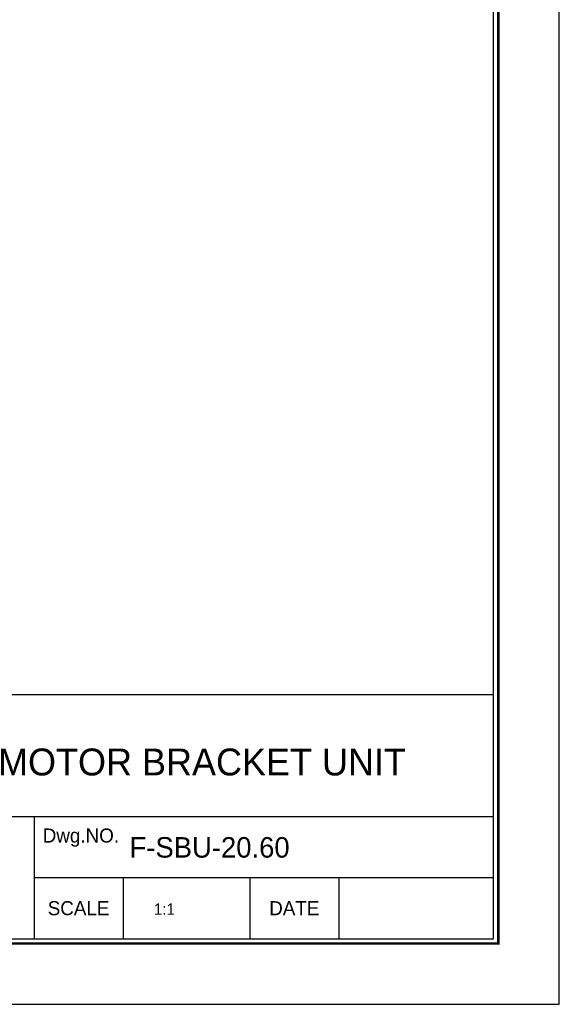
# Model space of a CAD drawing. Header units: millimetres. Extents: x 1381 to 1909, y 889 to 1262.
# Tile 2 of 2: x 1807 to 1909, y 889 to 1076. Entities that reach past the tile are written whole.
import ezdxf
from ezdxf.enums import TextEntityAlignment as Align

# ---------------------------------------------------------------- set-up
doc = ezdxf.new("R2010")
doc.units = ezdxf.units.MM
doc.layers.add('Z5', color=7, linetype='Continuous')
doc.layers.add('Z7', color=7, linetype='Continuous')

# ---------------------------------------------------------------- blocks, each defined once
blk = doc.blocks.new('란표제')
at = {"layer": 'Z7', "color": 0}
for p, q in [((297.0000000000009, 0), (297.0000000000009, 210)), ((0, 0), (297.0000000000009, 0))]:
    blk.add_line(p, q, dxfattribs=at)
at = {"layer": 'Z7'}
for p, q in [((290.0000000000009, 33), (160.0000000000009, 33)), ((290.0000000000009, 20), (186.0000000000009, 20)), ((241.0000000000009, 20), (241.0000000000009, 7)), ((290.0000000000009, 13.5), (241.0000000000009, 13.5)), ((250.5000000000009, 13.5), (250.5000000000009, 7)), ((264.0000000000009, 13.5), (264.0000000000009, 7)), ((273.5000000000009, 13.5), (273.5000000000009, 7))]:
    blk.add_line(p, q, dxfattribs=at)
at = {"layer": 'Z7', "const_width": 0.25}
blk.add_lwpolyline([(290.5000000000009, 6.5), (290.5000000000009, 203.5), (10, 203.5), (10, 6.5)], close=True, dxfattribs=at)
at = {"layer": 'Z7'}
blk.add_lwpolyline([(290.0000000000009, 7), (290.0000000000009, 203), (10.5, 203), (10.5, 7)], close=True, dxfattribs=at)
at = {"layer": 'Z5', "ltscale": 0.5}
for tag, p, height in [('TITLE', (237.1657184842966, 24.40589700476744), 2.5), ('도번', (251.1811757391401, 15.64243272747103), 2.5), ('SCALE', (253.7810780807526, 9.552501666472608), 1.2), ('DATE', (277.0199167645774, 9.511328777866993), 1.2)]:
    blk.add_attdef(tag, p, '', height=height, dxfattribs=at)
at = {"layer": 'Z7'}
for s, p in [('Dwg.NO.', (246.0000000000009, 18)), ('SCALE', (245.7500000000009, 10.25)), ('DATE', (268.7500000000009, 10.25))]:
    blk.add_text(s, height=1.5, dxfattribs=at).set_placement(p, align=Align.MIDDLE_CENTER)
for tag, p in [('필렛', (179.2500000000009, 10.89999999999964)), ('모따기', (179.2500000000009, 8.299999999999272))]:
    blk.add_attdef(tag, text='', height=1.15, dxfattribs=at).set_placement(p, align=Align.MIDDLE_LEFT)

msp = doc.modelspace()

# ---------------------------------------------------------------- block references
at = {"ltscale": 5}
ref = msp.add_blockref('란표제', (1381.180580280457, 889.0304981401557), dxfattribs=dict(at, xscale=1.777524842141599, yscale=1.777524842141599, zscale=1.777524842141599))
ref.add_attrib('TITLE', 'MOTOR BRACKET UNIT', (1802.748536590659, 932.412586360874), dxfattribs={"layer": 'Z5', "ltscale": 0.5, "height": 5.100479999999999})
ref.add_attrib('도번', 'F-SBU-20.60', (1827.661360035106, 916.8353109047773), dxfattribs={"layer": 'Z5', "ltscale": 0.5, "height": 3.888591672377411})
ref.add_attrib('SCALE', '1:1', (1832.282751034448, 906.010307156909), dxfattribs={"layer": 'Z5', "ltscale": 0.5, "height": 2.133029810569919})

doc.saveas('drawing.dxf')
